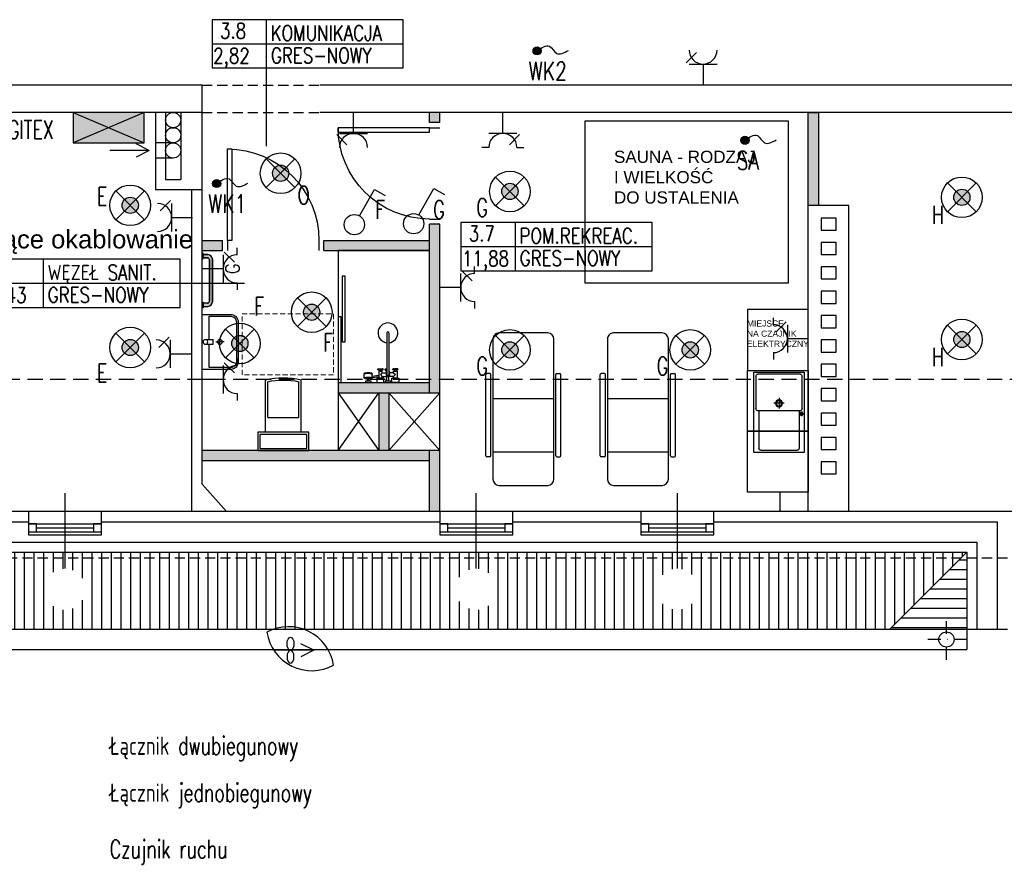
# Model space of a CAD drawing. Header units: millimetres. Extents: x 212124 to 220292, y 22897 to 25713.
# Tile 6 of 8: x 217537 to 218507, y 24179 to 25011. Entities that reach past the tile are written whole.
import ezdxf
from ezdxf import colors
from ezdxf.entities.mleader import LeaderData, LeaderLine
from ezdxf.enums import TextEntityAlignment as Align
from ezdxf.math import Vec2, Vec3

# ---------------------------------------------------------------- set-up
doc = ezdxf.new("R2010")
doc.units = ezdxf.units.MM
doc.linetypes.add('DASHDOT', pattern=[25.4, 12.7, -6.35, 0, -6.35])
doc.linetypes.add('DASHED', pattern=[0.75, 0.5, -0.25])
doc.layers.add('_E_GNIAZDA', color=160, linetype='Continuous', lineweight=30)
for name, color, linetype in [('_E_OSW', 83, 'Continuous'), ('_E_TABLICE', 242, 'Continuous'), ('A_NOWE', 255, 'Continuous'), ('E_PW', 160, 'DASHED'), ('E_PW-txt', 240, 'Continuous'), ('E_UWAGI', 240, 'Continuous'), ('podklad', 7, 'Continuous')]:
    doc.layers.add(name, color=color, linetype=linetype)
doc.styles.add('_ELEKTRYCZNY', font='romans.shx', dxfattribs={"width": 0.7})
doc.styles.add('ARIAL', font='Arial.ttf')
doc.styles.add('ROMANS', font='romans.shx', dxfattribs={"width": 0.8, "oblique": 10})
doc.styles.get("Standard").update_dxf_attribs({"font": 'Arial.ttf'})

# ---------------------------------------------------------------- blocks, each defined once
blk = doc.blocks.new('*U86')
h = blk.add_hatch(color=0)
h.dxf.hatch_style = 1
h.paths.add_polyline_path([(0, 0), (0.7, 0), (0.7, 0.3), (0, 0.3)])
at = {"color": 0}
blk.add_lwpolyline([(0, 0), (0.7, 0), (0.7, 0.3), (0, 0.3)], close=True, dxfattribs=at)
blk = doc.blocks.new('strzałka')
for q in [(-15.73, -8.93), (-41.84, -15.39), (-15.73, -21.86)]:
    blk.add_line((-3.04, -15.39), q)
blk = doc.blocks.new('WC_STELAŻ')
at = {"ltscale": 2}
for p, q in [((18, 42.54), (69.59, 42.54)), ((18, 42.54), (18, 7.46)), ((32.68, 40.33), (67.84, 40.33)), ((32.68, 9.67), (32.68, 40.33)), ((18, 7.46), (69.59, 7.46)), ((32.68, 9.67), (67.84, 9.67))]:
    blk.add_line(p, q, dxfattribs=at)
for points in [[(18, 50), (18, 0), (0, 0), (0, 50)], [(16, 48), (16, 2), (2, 2), (2, 48)]]:
    blk.add_lwpolyline(points, close=True)
for centre, radius, start, end in [((-1.47, 25), 70.99, 347.52973, 12.47027), ((-1.38, 25), 73.1, 346.12036, 13.87964)]:
    blk.add_arc(centre, radius, start, end, dxfattribs=at)
blk = doc.blocks.new('Tara natrysk góra')
for p, q in [((3.51, 20.41), (1.47, 20.41)), ((3.93, 22.87), (4.24, 23.27)), ((4.37, 23.34), (8.23, 23.34)), ((8.23, 23.34), (8.52, 23.54)), ((8.61, 23.51), (8.88, 23.32)), ((1.47, 18.45), (3.5, 18.45)), ((3.93, 15.99), (4.24, 15.59)), ((4.37, 15.52), (8.23, 15.52)), ((5, 15.52), (5.91, 9.05)), ((6.28, 15.52), (7.19, 9.05)), ((8.23, 15.52), (8.52, 15.32)), ((8.61, 15.35), (8.88, 15.54)), ((1.47, 0.98), (6.24, 0.98)), ((7.83, 7.33), (6.12, 5.63)), ((6.12, 5.63), (6.12, 0.97)), ((9.54, 5.63), (7.83, 7.33)), ((48.94, 0.97), (7.83, 0.97)), ((9.54, 5.63), (9.54, 0.97)), ((9.54, 1.47), (11.26, 1.47)), ((11.26, 1.47), (11.26, 0.97)), ((11.89, 2.24), (11.89, 0.97)), ((12.39, 9.58), (12.39, 7.97)), ((12.39, 7.97), (13.66, 6.7)), ((13.66, 7.97), (12.39, 6.7)), ((12.39, 6.7), (12.39, 5.09)), ((13.66, 9.58), (13.66, 5.09)), ((13.66, 2.24), (13.66, 0.97)), ((1.47, -0.98), (6.24, -0.98)), ((6.12, -5.63), (6.12, -0.97)), ((7.83, -7.33), (6.12, -5.63)), ((48.94, -0.97), (7.83, -0.97)), ((9.54, -5.63), (7.83, -7.33)), ((9.54, -5.63), (9.54, -0.97)), ((9.54, -1.47), (11.26, -1.47)), ((11.26, -0.97), (11.26, -1.47)), ((12.39, -6.7), (12.39, -5.09)), ((13.66, -7.97), (12.39, -6.7)), ((12.39, -7.97), (13.66, -6.7)), ((12.39, -9.58), (12.39, -7.97)), ((13.66, -9.58), (13.66, -5.09))]:
    blk.add_line(p, q)
at = {"lineweight": 0}
for p, q in [((11.54, 7.97), (12.39, 7.97)), ((12.39, 6.7), (11.54, 6.7)), ((12.39, -6.7), (11.54, -6.7)), ((11.54, -7.97), (12.39, -7.97))]:
    blk.add_line(p, q, dxfattribs=at)
for points in [[(0, 16.64), (1.47, 16.64), (1.47, 22.22), (0, 22.22)], [(0, 3.9), (4.4, 3.9), (4.4, 10.77), (0, 10.77)], [(0, -2.79), (1.47, -2.79), (1.47, 2.79), (0, 2.79)], [(11.26, 6.2), (11.54, 6.2), (11.54, 8.47), (11.26, 8.47)], [(0, -3.9), (4.4, -3.9), (4.4, -10.77), (0, -10.77)], [(11.26, -6.2), (11.54, -6.2), (11.54, -8.47), (11.26, -8.47)]]:
    blk.add_lwpolyline(points, close=True)
for points in [[(9.54, 5.63), (11.26, 5.63), (11.26, 9.05), (4.4, 9.05), (4.4, 5.63), (6.12, 5.63)], [(9.54, -5.63), (11.26, -5.63), (11.26, -9.05), (4.4, -9.05), (4.4, -5.63), (6.12, -5.63)]]:
    blk.add_lwpolyline(points)
for centre, radius, start, end in [((5.09, 19.42), 1.86, 149.0513, 210.99397), ((48.94, 0), 9.77, 185.69281, 174.30719), ((7.83, 0), 1.86, 31.37477, 328.62523), ((7.83, 0), 0.97, 90, 270), ((48.94, 0), 0.97, 270, 90)]:
    blk.add_arc(centre, radius, start, end)
for centre, major_axis, ratio in [((4.08, 19.43), (0, 3.54), 0.173354), ((13.02, 9.58), (-0.635, 0), 0.719101), ((13.02, -5.09), (-0.635, 0), 0.719101)]:
    blk.add_ellipse(centre, major_axis=major_axis, ratio=ratio)
for centre, major_axis, ratio, start_param, end_param in [((4.37, 19.43), (0, 3.91), 0.173372, 2.893815, 6.530963), ((8.23, 19.43), (0, 3.91), 0.173686, 3.141593, 6.283185), ((8.52, 19.43), (0, 4.11), 0.173567, 3.141593, 6.283185), ((8.81, 19.43), (0, 3.91), 0.173684, 3.248356, 6.176422), ((12.77, 2.24), (0.885, 0), 0.961872, -3.141592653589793, 3.141592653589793)]:
    blk.add_ellipse(centre, major_axis=major_axis, ratio=ratio, start_param=start_param, end_param=end_param)
at = {"extrusion": (0, 0, -1)}
for centre in [(13.02, 5.09), (13.02, -9.58)]:
    blk.add_ellipse(centre, major_axis=(-0.635, 0), ratio=0.719101, dxfattribs=at)
blk = doc.blocks.new('*U29')
for p, q in [((-900, 0), (-900, 100)), ((0, 0), (0, 100))]:
    blk.add_line(p, q)
blk.add_lwpolyline([(0, 0), (0, -900), (-43.75, -900), (-43.75, 0)], close=True)
blk.add_arc((0, 0), 900, 180, 270)
blk = doc.blocks.new('*U39')
for p, q in [((0, 0), (0, 100)), ((900, 0), (900, 100))]:
    blk.add_line(p, q)
blk.add_lwpolyline([(0, 0), (0, -900), (43.75, -900), (43.75, 0)], close=True)
blk.add_arc((0, 0), 900, 270, 0)
blk = doc.blocks.new('UMYW_TRAFIC')
at = {"ltscale": 2}
for p, q in [((3.7, 32.6), (12.1, 32.6)), ((12.1, 32.6), (12.1, 27.4)), ((19.5, 34.6), (19.5, 30)), ((3.7, 27.4), (12.1, 27.4)), ((14.9, 30), (19.5, 30)), ((19.5, 25.4), (19.5, 30)), ((24.1, 30), (19.5, 30))]:
    blk.add_line(p, q, dxfattribs=at)
for points in [[(0, 30), (0, 0), (31.5, 0, 0.414214), (39.5, 8), (39.5, 52, 0.414214), (31.5, 60), (0, 60), (0, 30)], [(7.7, 27.4), (7.7, 2), (31.5, 2, 0.414214), (37.5, 8), (37.5, 52, 0.414214), (31.5, 58), (7.7, 58), (7.7, 32.6)]]:
    blk.add_lwpolyline(points, format="xyb", dxfattribs=at)
for centre, radius in [((3.7, 30), 2.59), ((19.5, 30), 2.6)]:
    blk.add_circle(centre, radius, dxfattribs=at)
blk = doc.blocks.new('Lezak_2')
for p, q in [((-6, 30), (-144.06, 30)), ((-110.06, 33), (-110.06, 36)), ((-29, 37), (-109.06, 37)), ((-29, 32), (-109.06, 32)), ((-85.06, 30), (-85.06, -30)), ((-33, -30), (-33, 30)), ((-28, 33), (-28, 36)), ((-150.06, 24), (-150.06, -24)), ((0, -24), (0, 24)), ((-144.06, -30), (-6, -30)), ((-110.06, -33), (-110.06, -36)), ((-29, -32), (-109.06, -32)), ((-29, -37), (-109.06, -37)), ((-28, -33), (-28, -36))]:
    blk.add_line(p, q)
for centre, radius, start, end in [((-144.06, 24), 6, 90, 180), ((-109.06, 36), 1, 90, 180), ((-109.06, 33), 1, 180, 270), ((-29, 36), 1, 0, 90), ((-29, 33), 1, 270, 0), ((-6, 24), 6, 0, 90), ((-144.06, -24), 6, 180, 270), ((-6, -24), 6, 270, 0), ((-109.06, -33), 1, 90, 180), ((-109.06, -36), 1, 180, 270), ((-29, -33), 1, 0, 90), ((-29, -36), 1, 270, 0)]:
    blk.add_arc(centre, radius, start, end)
blk = doc.blocks.new('zlew_franke_2')
for p, q in [((38, 45.01), (38, 48.78)), ((2, 7), (2, 42.5)), ((41, 44.5), (4, 44.5)), ((40.36, 46.9), (35.63, 46.9)), ((41, 45.5), (41, 4)), ((43, 47.5), (75, 47.5)), ((77, 45.5), (77, 4)), ((48.3, 30), (48.3, 19.5)), ((53.55, 24.75), (43.05, 24.75)), ((41, 5), (4, 5)), ((75, 2), (43, 2))]:
    blk.add_line(p, q)
blk.add_lwpolyline([(0, 0), (79, 0), (79, 49.5), (0, 49.5)], close=True)
for centre, radius in [((38, 46.9), 1.61), ((48.3, 24.75), 3.5), ((48.3, 24.75), 2.76)]:
    blk.add_circle(centre, radius)
for centre, start, end in [((4, 42.5), 90, 180), ((43, 45.5), 90, 180), ((75, 45.5), 0, 90), ((4, 7), 180, 270), ((43, 4), 180, 270), ((75, 4), 270, 0)]:
    blk.add_arc(centre, 2, start, end)
blk = doc.blocks.new('hewi4')
at = {"ltscale": 0.1, "transparency": 33554600}
h = blk.add_hatch(color=256, dxfattribs=at)
h.dxf.hatch_style = 1
h.paths.add_polyline_path([(-6.9, 65.5, 0.390638), (-13, 58.9), (-13, 8.1, 0.390638), (-6.9, 1.5), (-6.9, 1.5), (-1.5, 1.5), (-1.5, 5.5), (-6.7, 5.5, -0.376944), (-9, 8.1), (-9, 58.9, -0.376944), (-6.7, 61.5), (-1.5, 61.5), (-1.5, 65.5), (-6.9, 65.5)])
h.paths.add_polyline_path([(-1.5, 60), (-1.5, 67), (0, 67), (0, 60)])
h.paths.add_polyline_path([(-1.5, 7), (-1.5, 0), (0, 0), (0, 7)])
at = {"linetype": 'Continuous'}
for p, q in [((-1.5, 65.5), (-6.9, 65.5)), ((-6.7, 61.5), (-1.5, 61.5)), ((-13, 8.1), (-13, 58.9)), ((-9, 58.9), (-9, 8.1)), ((-1.5, 1.5), (-6.9, 1.5)), ((-6.7, 5.5), (-1.5, 5.5))]:
    blk.add_line(p, q, dxfattribs=at)
at = {"ltscale": 0.1, "transparency": 33554600}
blk.add_lwpolyline([(-6.9, 65.5, 0.390638), (-13, 58.9), (-13, 8.1, 0.390638), (-6.9, 1.5), (-6.9, 1.5), (-1.5, 1.5), (-1.5, 5.5), (-6.7, 5.5, -0.376944), (-9, 8.1), (-9, 58.9, -0.376944), (-6.7, 61.5), (-1.5, 61.5), (-1.5, 65.5), (-6.9, 65.5)], format="xyb", close=True, dxfattribs=at)
at = {"linetype": 'Continuous'}
for points in [[(-1.5, 60), (-1.5, 67), (0, 67), (0, 60), (-1.5, 60)], [(-1.5, 7), (-1.5, 0), (0, 0), (0, 7), (-1.5, 7)]]:
    blk.add_lwpolyline(points, close=True, dxfattribs=at)
at = {"ltscale": 0.1, "transparency": 33554600}
for points in [[(-1.5, 60), (-1.5, 67), (0, 67), (0, 60)], [(-1.5, 7), (-1.5, 0), (0, 0), (0, 7)]]:
    blk.add_lwpolyline(points, close=True, dxfattribs=at)
at = {"linetype": 'Continuous'}
for centre, radius, start, end in [((-6.4, 58.9), 6.63, 94.6501, 180.0002), ((-6.4, 58.9), 2.63, 97.3856, 180.0002), ((-6.4, 8.1), 6.63, 179.9998, 265.3499), ((-6.4, 8.1), 2.63, 179.9998, 262.6144)]:
    blk.add_arc(centre, radius, start, end, dxfattribs=at)
blk = doc.blocks.new('strzałkaWO')
for q in [(-15.73, -8.93), (-41.84, -15.39), (-15.73, -21.86)]:
    blk.add_line((-3.04, -15.39), q)
blk.add_ellipse((-25.97, -9.01), major_axis=(0, -6.38), ratio=0.537177)
at = {"extrusion": (0, 0, -1)}
blk.add_ellipse((-25.97, -21.78), major_axis=(0, 6.38), ratio=0.537177, dxfattribs=at)
blk = doc.blocks.new('podklad')
at = {"layer": 'podklad', "ltscale": 3}
h = blk.add_hatch(color=256, dxfattribs=at)
h.dxf.hatch_style = 1
h.paths.add_polyline_path([(217950.52, 24809.87), (217940.52, 24809.87), (217940.52, 24656.87), (217950.52, 24656.87)])
h.paths.add_polyline_path([(217950.52, 24919.87), (217940.52, 24919.87), (217940.52, 24909.87), (217950.52, 24909.87)])
h = blk.add_hatch(color=256, dxfattribs=at)
h.dxf.hatch_style = 1
h.paths.add_polyline_path([(218323.52, 24919.87), (218313.52, 24919.87), (218313.52, 24828.37), (218323.52, 24828.37)])
h = blk.add_hatch(color=256, dxfattribs=at)
h.dxf.hatch_style = 1
h.paths.add_polyline_path([(217736.52, 24793.87), (217716.52, 24793.87), (217716.52, 24783.87), (217736.52, 24783.87)])
h.paths.add_polyline_path([(217950.52, 24793.87), (217836.52, 24793.87), (217836.52, 24783.87), (217950.52, 24783.87)])
h = blk.add_hatch(color=256, dxfattribs=at)
h.dxf.hatch_style = 1
h.paths.add_polyline_path([(217940.52, 24653.87), (217850.52, 24653.87), (217850.52, 24643.87), (217940.52, 24643.87)])
h = blk.add_hatch(color=256, dxfattribs=at)
h.dxf.hatch_style = 1
h.paths.add_polyline_path([(217950.52, 24656.87), (217940.52, 24656.87), (217940.52, 24643.87), (217950.52, 24643.87)])
h = blk.add_hatch(color=256, dxfattribs=at)
h.dxf.hatch_style = 1
h.paths.add_polyline_path([(217900.52, 24643.87), (217890.52, 24643.87), (217890.52, 24586.87), (217900.52, 24586.87)])
h = blk.add_hatch(color=256, dxfattribs=at)
h.dxf.hatch_style = 1
h.paths.add_polyline_path([(217940.52, 24586.87), (217716.52, 24586.87), (217716.52, 24576.87), (217940.52, 24576.87)])
h = blk.add_hatch(color=256, dxfattribs=at)
h.dxf.hatch_style = 1
h.paths.add_polyline_path([(217950.52, 24586.87), (217940.52, 24586.87), (217940.52, 24526.87), (217950.52, 24526.87)])
h = blk.add_hatch(dxfattribs=at)
h.set_pattern_fill('ANSI31', color=256, scale=3, angle=45)
h.paths.add_polyline_path([(215757.23, 24450.34, -0.414214), (215777.52, 24470.62), (215777.52, 24480.87), (215570.52, 24480.87), (215570.52, 24470.62, -0.414214), (215590.8, 24450.34, -1), (215550.23, 24450.34, -0.414214), (215570.52, 24470.62), (215570.52, 24480.87), (215371.52, 24480.87), (215301.52, 24410.87), (218393.52, 24410.87), (218463.52, 24480.87), (218184.52, 24480.87), (218184.52, 24470.62, -0.414214), (218204.8, 24450.34, -1), (218164.23, 24450.34, -0.414214), (218184.52, 24470.62), (218184.52, 24480.87), (217986.52, 24480.87), (217986.52, 24470.62, -0.414214), (218006.8, 24450.34, -1), (217966.23, 24450.34, -0.414214), (217986.52, 24470.62), (217986.52, 24480.87), (217581.52, 24480.87), (217581.52, 24470.62, -0.414214), (217601.8, 24450.34, -1), (217561.23, 24450.34, -0.414214), (217581.52, 24470.62), (217581.52, 24480.87), (217290.52, 24480.87), (217290.52, 24470.62, -0.414214), (217310.8, 24450.34, -1), (217270.23, 24450.34, -0.414214), (217290.52, 24470.62), (217290.52, 24480.87), (216677.52, 24480.87), (216677.52, 24470.62, -0.414214), (216697.8, 24450.34, -1), (216657.23, 24450.34, -0.414214), (216677.52, 24470.62), (216677.52, 24480.87), (216377.52, 24480.87), (216377.52, 24470.62, -0.414214), (216397.8, 24450.34, -1), (216357.23, 24450.34, -0.414214), (216377.52, 24470.62), (216377.52, 24480.87), (216079.52, 24480.87), (216079.52, 24470.62, -0.414214), (216099.8, 24450.34, -1), (216059.23, 24450.34, -0.414214), (216079.52, 24470.62), (216079.52, 24480.87), (215777.52, 24480.87), (215777.52, 24470.62, -0.414214), (215797.8, 24450.34, -1)])
h.paths.add_polyline_path([(215570.52, 24486.87), (215377.52, 24486.87), (215371.52, 24480.87), (215570.52, 24480.87)])
h.paths.add_polyline_path([(215777.52, 24486.87), (215570.52, 24486.87), (215570.52, 24480.87), (215777.52, 24480.87)])
h.paths.add_polyline_path([(216079.52, 24486.87), (215777.52, 24486.87), (215777.52, 24480.87), (216079.52, 24480.87)])
h.paths.add_polyline_path([(216377.52, 24486.87), (216079.52, 24486.87), (216079.52, 24480.87), (216377.52, 24480.87)])
h.paths.add_polyline_path([(216677.52, 24486.87), (216377.52, 24486.87), (216377.52, 24480.87), (216677.52, 24480.87)])
h.paths.add_polyline_path([(217290.52, 24486.87), (216677.52, 24486.87), (216677.52, 24480.87), (217290.52, 24480.87)])
h.paths.add_polyline_path([(217581.52, 24486.87), (217290.52, 24486.87), (217290.52, 24480.87), (217581.52, 24480.87)])
h.paths.add_polyline_path([(217986.52, 24486.87), (217581.52, 24486.87), (217581.52, 24480.87), (217986.52, 24480.87)])
h.paths.add_polyline_path([(218184.52, 24486.87), (217986.52, 24486.87), (217986.52, 24480.87), (218184.52, 24480.87)])
h.paths.add_polyline_path([(218469.52, 24486.87), (218184.52, 24486.87), (218184.52, 24480.87), (218463.52, 24480.87)])
h = blk.add_hatch(dxfattribs=at)
h.set_pattern_fill('ANSI31', color=256, scale=3, angle=135)
h.paths.add_polyline_path([(218469.52, 24480.87), (218463.52, 24480.87), (218393.52, 24410.87), (218469.52, 24410.87)])
at = {"layer": 'podklad', "ltscale": 5}
for p, q in [((217779.69, 25011.2), (217779.69, 24886.65)), ((217726.29, 24987.45), (217914.68, 24987.45)), ((218024.67, 24811.55), (218024.67, 24764.05)), ((217971.27, 24787.8), (218159.66, 24787.8)), ((217559.88, 24775.43), (217559.88, 24727.93)), ((217506.48, 24751.68), (217758.14, 24751.68))]:
    blk.add_line(p, q, dxfattribs=at)
at = {"layer": 'podklad', "ltscale": 3}
for p, q in [((217716.52, 24946.87), (217247.52, 24946.87)), ((217716.52, 24553.87), (217716.52, 24946.87)), ((218758.52, 24946.87), (217832.52, 24946.87)), ((217716.52, 24919.87), (217247.52, 24919.87)), ((217589.61, 24919.87), (217659.61, 24889.87)), ((217659.61, 24919.87), (217589.61, 24889.87)), ((217670.52, 24919.87), (217670.52, 24843.87)), ((217695.52, 24919.87), (217680.52, 24919.87)), ((217680.52, 24919.87), (217680.52, 24853.87)), ((217695.52, 24919.87), (217695.52, 24853.87)), ((218353.52, 24919.87), (217832.52, 24919.87)), ((217940.52, 24909.87), (217940.52, 24919.87)), ((217950.52, 24909.87), (217950.52, 24919.87)), ((218758.52, 24919.87), (218353.52, 24919.87)), ((217688.02, 24889.87), (217670.52, 24889.87)), ((217688.02, 24874.87), (217670.52, 24874.87)), ((217680.52, 24853.87), (217695.52, 24853.87)), ((217670.52, 24843.87), (217716.52, 24843.87)), ((217706.52, 24526.87), (217706.52, 24843.87)), ((218353.52, 24828.37), (218313.52, 24828.37)), ((218313.52, 24526.87), (218313.52, 24828.37)), ((218353.52, 24526.87), (218353.52, 24828.37)), ((217940.52, 24643.87), (217940.52, 24809.87)), ((217950.52, 24643.87), (217950.52, 24809.87)), ((217716.52, 24793.87), (217736.52, 24793.87)), ((217836.52, 24793.87), (217940.52, 24793.87)), ((217716.52, 24783.87), (217736.52, 24783.87)), ((217836.52, 24783.87), (217940.52, 24783.87)), ((217850.52, 24653.87), (217940.52, 24653.87)), ((217850.52, 24653.87), (217850.52, 24643.87)), ((217850.52, 24643.87), (217950.52, 24643.87)), ((217890.52, 24643.87), (217890.52, 24586.87)), ((217900.52, 24643.87), (217900.52, 24586.87)), ((217950.52, 24586.87), (217716.52, 24586.87)), ((217940.52, 24526.87), (217940.52, 24586.87)), ((217950.52, 24526.87), (217950.52, 24586.87)), ((217940.52, 24576.87), (217716.52, 24576.87)), ((217740.52, 24526.87), (217716.52, 24553.87)), ((217581.52, 24470.62), (217581.52, 24544.92)), ((217986.52, 24470.62), (217986.52, 24544.92)), ((218184.52, 24470.62), (218184.52, 24544.92)), ((218313.52, 24545.87), (218285.52, 24545.87)), ((218285.52, 24545.87), (218285.52, 24526.87)), ((220155.52, 24526.87), (215417.52, 24526.87)), ((217545.52, 24526.87), (217545.52, 24503.87)), ((217617.52, 24503.87), (217617.52, 24526.87)), ((217950.52, 24526.87), (217950.52, 24503.87)), ((218022.52, 24503.87), (218022.52, 24526.87)), ((218148.52, 24526.87), (218148.52, 24503.87)), ((218220.52, 24503.87), (218220.52, 24526.87)), ((217326.52, 24516.87), (217545.52, 24516.87)), ((217545.52, 24514.87), (217617.52, 24514.87)), ((217617.52, 24516.87), (217950.52, 24516.87)), ((217950.52, 24514.87), (218022.52, 24514.87)), ((218022.52, 24516.87), (218148.52, 24516.87)), ((218148.52, 24514.87), (218220.52, 24514.87)), ((218220.52, 24516.87), (218499.52, 24516.87)), ((218499.52, 24516.87), (218499.52, 24410.87)), ((217545.52, 24506.87), (217617.52, 24506.87)), ((217545.52, 24503.87), (217617.52, 24503.87)), ((217553.52, 24510.87), (217609.52, 24510.87)), ((217950.52, 24506.87), (218022.52, 24506.87)), ((217950.52, 24503.87), (218022.52, 24503.87)), ((217958.52, 24510.87), (218014.52, 24510.87)), ((218148.52, 24506.87), (218220.52, 24506.87)), ((218148.52, 24503.87), (218220.52, 24503.87)), ((218156.52, 24510.87), (218212.52, 24510.87)), ((215387.52, 24496.87), (218479.52, 24496.87)), ((218479.52, 24496.87), (218479.52, 24410.87)), ((215377.52, 24486.87), (218469.52, 24486.87)), ((218469.52, 24486.87), (218393.52, 24410.87)), ((218469.52, 24486.87), (218469.52, 24390.87)), ((218509.52, 24410.87), (215301.52, 24410.87)), ((215281.52, 24390.87), (218469.52, 24390.87))]:
    blk.add_line(p, q, dxfattribs=at)
at = {"layer": 'podklad', "linetype": 'DASHED', "ltscale": 20}
for p, q in [((217716.52, 24946.87), (217832.52, 24946.87)), ((217716.52, 24919.87), (217832.52, 24919.87)), ((218509.52, 24480.87), (215371.52, 24480.87))]:
    blk.add_line(p, q, dxfattribs=at)
at = {"layer": 'podklad', "linetype": 'DASHED', "ltscale": 30}
blk.add_line((218639.52, 24656.87), (215547.52, 24656.87), dxfattribs=at)
at = {"layer": 'podklad'}
for p, q in [((217850.52, 24643.87), (217850.52, 24586.87)), ((217850.52, 24643.87), (217890.52, 24586.87)), ((217850.52, 24586.87), (217890.52, 24643.87)), ((217900.52, 24643.87), (217950.52, 24586.87)), ((217950.52, 24643.87), (217900.52, 24586.87)), ((217950.52, 24586.87), (217950.52, 24643.87))]:
    blk.add_line(p, q, dxfattribs=at)
at = {"layer": 'podklad', "linetype": 'DASHDOT'}
for p, q in [((218449.52, 24380.87), (218449.52, 24420.87)), ((218469.52, 24400.87), (218429.52, 24400.87))]:
    blk.add_line(p, q, dxfattribs=at)
at = {"layer": 'podklad', "ltscale": 5}
for points in [[(217726.29, 24963.7), (217914.68, 24963.7), (217914.68, 25011.2), (217726.29, 25011.2)], [(217971.27, 24764.05), (218159.66, 24764.05), (218159.66, 24811.55), (217971.27, 24811.55)], [(217506.48, 24727.93), (217694.87, 24727.93), (217694.87, 24775.43), (217506.48, 24775.43)]]:
    blk.add_lwpolyline(points, close=True, dxfattribs=at)
at = {"layer": 'podklad', "ltscale": 3}
for points in [[(217659.61, 24889.87), (217659.61, 24919.87), (217589.61, 24919.87), (217589.61, 24889.87)], [(218323.52, 24828.37), (218313.52, 24828.37), (218313.52, 24919.87), (218323.52, 24919.87)], [(218341.02, 24803.87), (218341.02, 24815.87), (218326.02, 24815.87), (218326.02, 24803.87)], [(218341.02, 24779.87), (218341.02, 24791.87), (218326.02, 24791.87), (218326.02, 24779.87)], [(218341.02, 24755.87), (218341.02, 24767.87), (218326.02, 24767.87), (218326.02, 24755.87)], [(218341.02, 24731.87), (218341.02, 24743.87), (218326.02, 24743.87), (218326.02, 24731.87)], [(218253.52, 24665.87), (218313.52, 24665.87), (218313.52, 24725.87), (218253.52, 24725.87)], [(218341.02, 24707.87), (218341.02, 24719.87), (218326.02, 24719.87), (218326.02, 24707.87)], [(218341.02, 24683.87), (218341.02, 24695.87), (218326.02, 24695.87), (218326.02, 24683.87)], [(218341.02, 24659.87), (218341.02, 24671.87), (218326.02, 24671.87), (218326.02, 24659.87)], [(218341.02, 24635.87), (218341.02, 24647.87), (218326.02, 24647.87), (218326.02, 24635.87)], [(218341.02, 24611.87), (218341.02, 24623.87), (218326.02, 24623.87), (218326.02, 24611.87)], [(218341.02, 24587.87), (218341.02, 24599.87), (218326.02, 24599.87), (218326.02, 24587.87)], [(218341.02, 24563.87), (218341.02, 24575.87), (218326.02, 24575.87), (218326.02, 24563.87)], [(217553.52, 24514.87), (217545.52, 24514.87), (217545.52, 24506.87), (217553.52, 24506.87)], [(217617.52, 24514.87), (217609.52, 24514.87), (217609.52, 24506.87), (217617.52, 24506.87)], [(217958.52, 24514.87), (217950.52, 24514.87), (217950.52, 24506.87), (217958.52, 24506.87)], [(218022.52, 24514.87), (218014.52, 24514.87), (218014.52, 24506.87), (218022.52, 24506.87)], [(218156.52, 24514.87), (218148.52, 24514.87), (218148.52, 24506.87), (218156.52, 24506.87)], [(218220.52, 24514.87), (218212.52, 24514.87), (218212.52, 24506.87), (218220.52, 24506.87)]]:
    blk.add_lwpolyline(points, close=True, dxfattribs=at)
for points in [[(217950.52, 24909.87), (217940.52, 24909.87)], [(218093.67, 24911.72), (218293.67, 24911.72), (218293.67, 24751.72), (218093.67, 24751.72), (218093.67, 24911.72)], [(217950.52, 24809.87), (217940.52, 24809.87)], [(217736.52, 24783.87), (217736.52, 24793.87)], [(217836.52, 24783.87), (217836.52, 24793.87)], [(218313.52, 24665.87), (218313.52, 24605.87), (218253.52, 24605.87), (218253.52, 24665.87), (218313.52, 24665.87)], [(218313.52, 24605.87), (218313.52, 24545.87), (218253.52, 24545.87), (218253.52, 24605.87), (218313.52, 24605.87)]]:
    blk.add_lwpolyline(points, dxfattribs=at)
at = {"layer": 'podklad'}
blk.add_lwpolyline([(217940.52, 24653.87), (217940.52, 24783.87), (217850.52, 24783.87), (217850.52, 24653.87)], close=True, dxfattribs=at)
at = {"layer": 'podklad', "ltscale": 0.5}
for points in [[(217854.37, 24694.09), (217857.37, 24694.09), (217857.37, 24758.71), (217854.37, 24758.71)], [(217850.52, 24653.87), (217853.52, 24653.87), (217853.52, 24718.49), (217850.52, 24718.49)]]:
    blk.add_lwpolyline(points, close=True, dxfattribs=at)
at = {"layer": 'podklad', "linetype": 'DASHED', "lineweight": 0, "ltscale": 10}
blk.add_lwpolyline([(217755.84, 24661.43), (217755.84, 24721.43), (217845.84, 24721.43), (217845.84, 24661.43), (217755.84, 24661.43)], dxfattribs=at)
at = {"layer": 'podklad'}
blk.add_lwpolyline([(217780.37, 24408, 0.520567), (217845.95, 24375.66, 0.520567)], format="xyb", close=True, dxfattribs=at)
at = {"layer": 'podklad', "ltscale": 3}
for centre in [(217688.02, 24912.37), (217688.02, 24897.37), (217688.02, 24882.37), (218449.52, 24400.87)]:
    blk.add_circle(centre, 7.5, dxfattribs=at)
at = {"layer": 'podklad', "ltscale": 2, "xscale": -0.09999999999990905, "yscale": 0.09999999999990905, "zscale": 0.09999999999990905}
for name, p, rotation in [('*U29', (217940.52, 24904.87), 270), ('*U39', (217741.52, 24793.87), 180)]:
    blk.add_blockref(name, p, dxfattribs=dict(at, rotation=rotation))
at = {"layer": 'podklad', "ltscale": 3, "xscale": -1, "rotation": 180}
blk.add_blockref('strzałka', (217667.43, 24866.98), dxfattribs=at)
at = {"layer": 'podklad', "ltscale": 0.1, "transparency": 33554600, "xscale": 0.8, "yscale": 0.8, "zscale": 0.8, "rotation": 180}
blk.add_blockref('hewi4', (217716.52, 24781.17), dxfattribs=at)
at = {"layer": 'podklad', "xscale": -0.9, "yscale": 0.9, "zscale": 0.9, "rotation": 180}
blk.add_blockref('UMYW_TRAFIC', (217716.52, 24720.9), dxfattribs=at)
at = {"layer": 'podklad', "rotation": 90}
blk.add_blockref('Tara natrysk góra', (217899.5, 24653.87), dxfattribs=at)
at = {"layer": 'podklad', "ltscale": 3, "rotation": 270}
for p in [(218032.88, 24552.65), (218145.67, 24552.65)]:
    blk.add_blockref('Lezak_2', p, dxfattribs=at)
at = {"layer": 'podklad', "xscale": -1, "rotation": 270}
for name, p in [('WC_STELAŻ', (217771.51, 24586.87)), ('zlew_franke_2', (218259.89, 24585.17))]:
    blk.add_blockref(name, p, dxfattribs=at)
at = {"layer": 'podklad', "ltscale": 3}
blk.add_blockref('strzałkaWO', (217829.56, 24405.63), dxfattribs=at)
at = {"layer": 'podklad', "ltscale": 5, "style": 'ROMANS', "width": 0.8}
for s, p in [('3.8', (217734.15, 24992.74)), ('KOMUNIKACJA', (217784.07, 24990.52)), ('2,82', (217727.49, 24968.18)), ('GRES-NOWY', (217784.32, 24968.46)), ('3.7', (217979.14, 24793.09)), ('POM.REKREAC.', (218029.06, 24790.87)), ('11,88', (217972.48, 24768.52)), ('GRES-NOWY', (218029.31, 24768.81)), ('WĘZEŁ SANIT.', (217564.27, 24754.76)), ('3,43', (217507.68, 24732.41)), ('GRES-NOWY', (217564.51, 24732.7))]:
    blk.add_text(s, height=15, dxfattribs=at).set_placement(p)
at = {"layer": 'podklad', "ltscale": 3, "attachment_point": 1, "style": 'ARIAL'}
for s, width, insert, char_height in [('SAUNA - RODZAJ \\PI WIELKOŚĆ\\PDO USTALENIA', 149.6287, (218122.14, 24882.17), 12), ('MIEJSCE \\PNA CZAJNIK \\PELEKTRYCZNY', 152.9303, (218253.05, 24715.04), 6)]:
    blk.add_mtext_dynamic_manual_height_columns(s, width=width, gutter_width=75, heights=[0], dxfattribs=dict(at, insert=insert, char_height=char_height))
blk = doc.blocks.new('*U43')
at = {"color": 1, "linetype": 'ByBlock'}
blk.add_line((-0.645, 3.189), (-1.655, 2.178), dxfattribs=at)
at = {"color": 0, "linetype": 'ByBlock'}
for p, q in [((-1.375, 2.062), (1.375, 2.062)), ((0, 2.062), (0, 0))]:
    blk.add_line(p, q, dxfattribs=at)
blk.add_arc((0, 3.438), 1.375, 180, 360, dxfattribs=at)
at = {"color": 240, "style": '_ELEKTRYCZNY', "width": 0.8}
for tag, height, p in [('1', 1.4, (0, 4.392)), ('PODWOJNE_POJEDYNCZE', 1, (-2.11, 1.713))]:
    blk.add_attdef(tag, text='', height=height, rotation=360, dxfattribs=at).set_placement(p, align=Align.MIDDLE_CENTER)
blk = doc.blocks.new('*U97')
at = {"color": 0, "linetype": 'ByBlock'}
for p, q in [((0, -2.063), (0, 0)), ((-1.375, -2.063), (1.375, -2.063))]:
    blk.add_line(p, q, dxfattribs=at)
at = {"color": 1, "linetype": 'ByBlock'}
blk.add_line((-0.645, -3.189), (-1.655, -2.178), dxfattribs=at)
at = {"color": 0, "linetype": 'ByBlock'}
blk.add_arc((0, -3.438), 1.375, 360, 180, dxfattribs=at)
at = {"color": 240, "style": '_ELEKTRYCZNY', "width": 0.8}
for tag, height, p in [('PODWOJNE_POJEDYNCZE', 1, (-2.11, -0.713)), ('1', 1.4, (0, -4.392))]:
    blk.add_attdef(tag, text='', height=height, rotation=360, dxfattribs=at).set_placement(p, align=Align.MIDDLE_CENTER)
blk = doc.blocks.new('*U70')
at = {"color": 0, "linetype": 'ByBlock'}
for p, q in [((0.5, 0.866), (2, 3.464)), ((2, 3.464), (3.039, 2.864))]:
    blk.add_line(p, q, dxfattribs=at)
blk.add_circle((0, 0), 1, dxfattribs=at)
blk = doc.blocks.new('*U68')
h = blk.add_hatch(color=256)
edge = h.paths.add_edge_path()
edge.add_arc((0, 0), 0.8, 0, 360)
at = {"color": 0, "linetype": 'ByBlock'}
for p, q in [((1.414, 1.414), (-1.414, -1.414)), ((-1.414, 1.414), (1.414, -1.414))]:
    blk.add_line(p, q, dxfattribs=at)
blk.add_circle((0, 0), 2, dxfattribs=at)
blk.add_circle((0, 0), 0.8)
blk = doc.blocks.new('*U193')
at = {"color": 0, "linetype": 'ByBlock'}
for p, q in [((3.438, 1.375), (3.438, 2.062)), ((2.062, 1.375), (2.062, -1.375)), ((2.062, 0), (0, 0)), ((3.438, -1.375), (3.438, -2.063))]:
    blk.add_line(p, q, dxfattribs=at)
at = {"color": 240, "linetype": 'ByBlock'}
blk.add_line((3.189, 0.645), (2.178, 1.655), dxfattribs=at)
at = {"color": 0, "linetype": 'ByBlock'}
blk.add_arc((3.438, 0), 1.375, 90, 270, dxfattribs=at)
at = {"color": 240, "style": '_ELEKTRYCZNY', "width": 0.8}
blk.add_attdef('2', (2.693, 1.853), '', height=0.825, rotation=90, dxfattribs=at)
blk.add_attdef('1', text='', height=1.4, rotation=90, dxfattribs=at).set_placement((5.1, 0), align=Align.CENTER)
blk = doc.blocks.new('*U198')
at = {"color": 0, "linetype": 'ByBlock'}
for p, q in [((-3.438, 1.375), (-3.438, 2.062)), ((-2.062, 1.375), (-2.062, -1.375)), ((-2.062, 0), (0, 0)), ((-3.438, -1.375), (-3.438, -2.062))]:
    blk.add_line(p, q, dxfattribs=at)
at = {"color": 240, "linetype": 'ByBlock'}
blk.add_line((-3.189, 0.645), (-2.178, 1.655), dxfattribs=at)
at = {"color": 0, "linetype": 'ByBlock'}
blk.add_arc((-3.438, 0), 1.375, 270, 90, dxfattribs=at)
at = {"color": 240, "style": '_ELEKTRYCZNY', "width": 0.8}
blk.add_attdef('2', (-1.868, 1.853), '', height=0.825, rotation=90, dxfattribs=at)
blk.add_attdef('1', text='', height=1.4, rotation=90, dxfattribs=at).set_placement((-3.7, 0), align=Align.CENTER)
blk = doc.blocks.new('*U201')
at = {"color": 0, "linetype": 'ByBlock'}
for p, q in [((0, -2.062), (0, 0)), ((1.375, -2.062), (-1.375, -2.062)), ((-1.375, -3.438), (-2.062, -3.438)), ((1.375, -3.438), (2.062, -3.438))]:
    blk.add_line(p, q, dxfattribs=at)
at = {"color": 240, "linetype": 'ByBlock'}
blk.add_line((0.645, -3.189), (1.655, -2.178), dxfattribs=at)
at = {"color": 0, "linetype": 'ByBlock'}
blk.add_arc((0, -3.438), 1.375, 0, 180, dxfattribs=at)
at = {"color": 240, "style": '_ELEKTRYCZNY', "width": 0.8}
blk.add_attdef('2', (1.853, -2.693), '', height=0.825, dxfattribs=at)
blk.add_attdef('1', text='', height=1.4, dxfattribs=at).set_placement((0, -5.1), align=Align.CENTER)
blk = doc.blocks.new('_E_Wypust')
at = {"linetype": 'ByBlock'}
h = blk.add_hatch(color=0, dxfattribs=at)
edge = h.paths.add_edge_path()
edge.add_arc((0, 0), 0.398, 0, 360)
at = {"color": 0, "linetype": 'ByBlock'}
blk.add_circle((0, 0), 0.398, dxfattribs=at)
blk.add_spline([(0, 0), (1.23, 0.458), (1.932, -0.243), (3.084, 0.047)], degree=3, dxfattribs=at)
blk = doc.blocks.new('*U190')
at = {"color": 1, "linetype": 'ByBlock'}
blk.add_line((-3.189, 0.645), (-2.178, 1.655), dxfattribs=at)
at = {"color": 0, "linetype": 'ByBlock'}
for p, q in [((-2.063, 1.375), (-2.063, -1.375)), ((-2.063, 0), (0, 0))]:
    blk.add_line(p, q, dxfattribs=at)
blk.add_arc((-3.438, 0), 1.375, 270, 90, dxfattribs=at)
at = {"color": 240, "style": '_ELEKTRYCZNY', "width": 0.8}
for tag, height, p in [('PODWOJNE_POJEDYNCZE', 1, (-1.713, 2.11)), ('1', 1.4, (-4.392, 0))]:
    blk.add_attdef(tag, text='', height=height, rotation=90, dxfattribs=at).set_placement(p, align=Align.MIDDLE_CENTER)

msp = doc.modelspace()

# ---------------------------------------------------------------- block references
at = {"layer": '_E_GNIAZDA', "linetype": 'ByBlock', "xscale": 10, "yscale": 10, "zscale": 10}
for name, p in [('*U43', (218209.9, 24946.87)), ('*U97', (217865.6, 24919.87)), ('*U201', (218012.66, 24919.87)), ('*U190', (217707.14, 24816.45)), ('*U193', (217950.52, 24747.5)), ('*U198', (218313.52, 24697.1)), ('*U190', (217705.8, 24682.11)), ('*U193', (217716.52, 24656.87))]:
    msp.add_blockref(name, p, dxfattribs=at)
at = {"layer": '_E_GNIAZDA', "linetype": 'ByBlock'}
ref = msp.add_blockref('*U193', (217716.52, 24765.87), dxfattribs=dict(at, xscale=10, yscale=10, zscale=10))
ref.add_attrib('1', 'G', dxfattribs={"layer": '0', "color": 240, "height": 14, "rotation": 90, "style": '_ELEKTRYCZNY', "width": 0.8}).set_placement((217753.51, 24765.87), align=Align.CENTER)
at = {"layer": '_E_OSW', "linetype": 'ByBlock', "xscale": 10, "yscale": 10, "zscale": 10}
for name, p in [('*U68', (217793.86, 24859.95)), ('*U68', (218019.66, 24842.06)), ('*U68', (218464.73, 24836.28)), ('*U68', (217645.74, 24828.4)), ('*U70', (217866.45, 24809.36)), ('*U70', (217924.87, 24810.31)), ('*U68', (217824.45, 24723.11)), ('*U68', (218464.73, 24696.28)), ('*U68', (217645.74, 24688.4)), ('*U68', (217753.71, 24692.37)), ('*U68', (218019.66, 24686.02)), ('*U68', (218197.23, 24686.02))]:
    msp.add_blockref(name, p, dxfattribs=at)
at = {"layer": '_E_TABLICE', "linetype": 'Continuous', "lineweight": 0, "xscale": 100, "yscale": 100, "zscale": 100, "rotation": 180}
msp.add_blockref('*U86', (217659.61, 24919.87), dxfattribs=at)
at = {"layer": 'E_PW', "linetype": 'Continuous', "xscale": 10, "yscale": 10, "zscale": 10}
for p in [(218046.37, 24980.44), (218251.12, 24892.45), (217730.83, 24849.8)]:
    msp.add_blockref('_E_Wypust', p, dxfattribs=at)
at = {"layer": 'podklad'}
msp.add_blockref('podklad', (0, 0), dxfattribs=at)

# ---------------------------------------------------------------- texts
at = {"layer": 'E_PW-txt', "color": 240, "style": '_ELEKTRYCZNY', "width": 0.75}
for s, p in [('WK2', (218038.17, 24951.59)), ('SA', (218242.92, 24863.6)), ('WK1', (217722.63, 24820.95))]:
    msp.add_text(s, height=18, dxfattribs=at).set_placement(p)
at = {"layer": 'E_UWAGI', "color": 0, "char_height": 18, "width": 536.3421, "attachment_point": 1, "style": '_ELEKTRYCZNY'}
for s, insert in [('{\\Fromans|c238;Szafka DIGITEX}', (217444.76, 24911.77)), ('{\\Fromans|c238;Łącznik dwubiegunowy}', (217625.54, 24305.29)), ('{\\Fromans|c238;Łącznik jednobiegunowy}', (217625.54, 24259.06)), ('{\\Fromans|c238;C}zujnik ruchu', (217625.54, 24203.44))]:
    msp.add_mtext(s, dxfattribs=dict(at, insert=insert))
at = {"layer": 'E_UWAGI', "char_height": 18, "width": 536.3421, "attachment_point": 1, "style": '_ELEKTRYCZNY'}
for s, insert in [('{\\Fromans|c238;E}', (217613, 24846.15)), ('{\\Fromans|c238;O}', (217810.62, 24847.41)), ('{\\Fromans|c238;F}', (217887.1, 24833.2)), ('{\\Fromans|c238;G}', (217944.07, 24833.22)), ('{\\Fromans|c238;G}', (217986.64, 24835.16)), ('{\\Fromans|c238;H}', (218435.22, 24828.03)), ('{\\Fromans|c238;F}', (217767.85, 24738.03)), ('{\\Fromans|c238;F}', (217835.74, 24702.35)), ('{\\Fromans|c238;H}', (218435.22, 24688.03)), ('{\\Fromans|c238;G}', (217986.64, 24679.11)), ('{\\Fromans|c238;G}', (218164.21, 24679.11)), ('{\\Fromans|c238;E}', (217613, 24672.21))]:
    msp.add_mtext(s, dxfattribs=dict(at, insert=insert))

# ---------------------------------------------------------------- leaders
at = {"layer": 'A_NOWE'}
ml = msp.add_multileader_mtext('Standard', dxfattribs=at)
ml.set_content('{\\fArial|b0|i0|c238|p34;wykorzystać istniejące okablowanie}', color=256)
ml.set_leader_properties()
ml.build(insert=Vec2(0, 0))
ml.multileader.update_dxf_attribs({"text_right_attachment_type": 6, "dogleg_length": 0.36, "arrow_head_size": 18, "scale": 100})
ctx = ml.context
ctx.base_point, ctx.scale, ctx.char_height, ctx.arrow_head_size, ctx.landing_gap_size, ctx.plane_origin = Vec3(217303.11, 24792.36), 100, 18, 18, 9, Vec3(217704.75, 24676.62)
ctx.right_attachment = 6
notes = []
notes.append((ctx, [(1, (1, 1, 0), (217267.11, 24792.36), (1, 0), 36, [(0, [(217292.49, 24861.73)], 0, [])])]))
ctx.mtext.insert, ctx.mtext.flow_direction = Vec3(217312.11, 24804), 5
for ctx, leaders in notes:
    for number, flags, end, landing, length, lines in leaders:
        leader = LeaderData()
        leader.index, (leader.has_last_leader_line, leader.has_dogleg_vector, leader.attachment_direction) = number, flags
        leader.last_leader_point, leader.dogleg_vector, leader.dogleg_length = Vec3(end), Vec3(landing), length
        for number, points, colour, breaks in lines:
            line = LeaderLine()
            line.index, line.vertices, line.color, line.breaks = number, Vec3.list(points), colors.encode_raw_color(colour), breaks
            leader.lines.append(line)
        ctx.leaders.append(leader)

doc.saveas('drawing.dxf')
